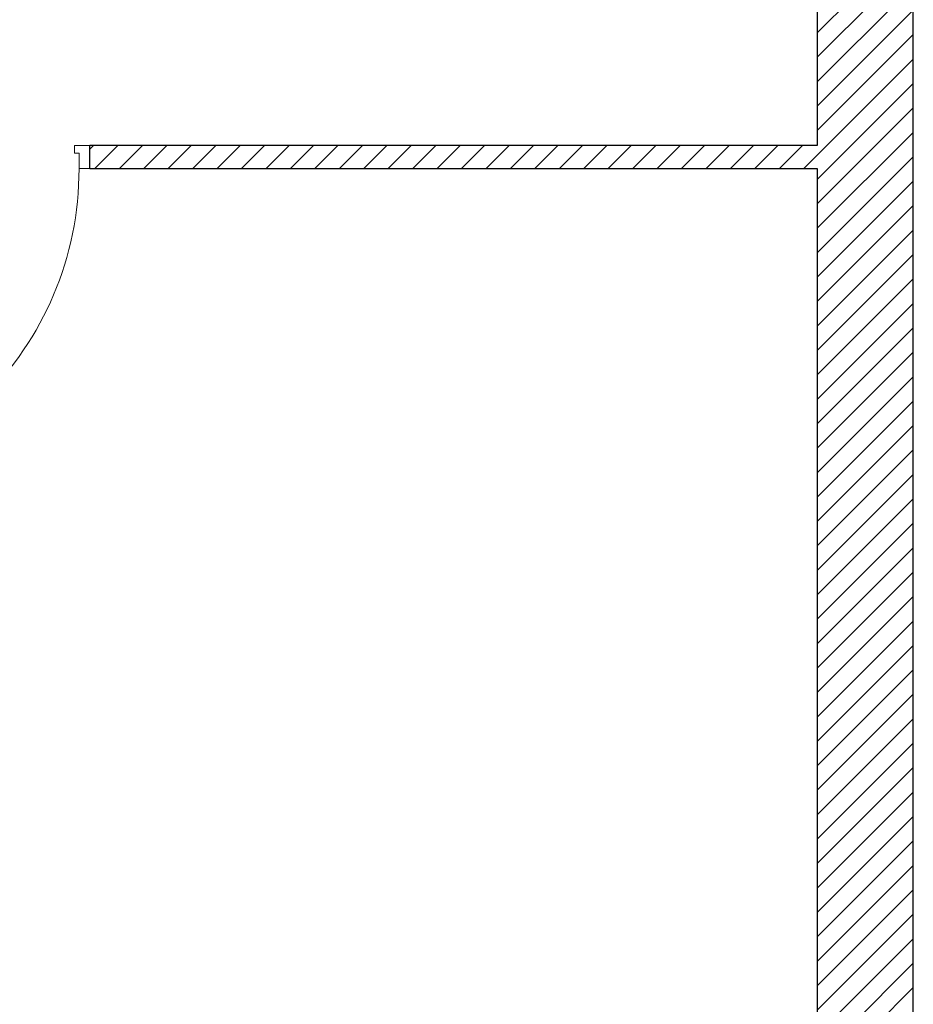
# Model space of a CAD drawing. Header units: millimetres. Extents: x -21056 to 421, y 9759 to 15589.
# Tile 21 of 120: x -5811 to -5578, y 10124 to 10380. Entities that reach past the tile are written whole.
import ezdxf

# ---------------------------------------------------------------- set-up
doc = ezdxf.new("R2010")
doc.units = ezdxf.units.MM
doc.header["$LTSCALE"] = 25
doc.header["$MEASUREMENT"] = 0
doc.linetypes.add('Przerywana', pattern=[240, 120, -120])
doc.layers.add('Drzwi ArchiCAD', color=7, linetype='Continuous')
doc.layers.add('KR_INW', color=7, linetype='Continuous')
for name, color, linetype, lineweight in [('Drzwi ArchiCAD_Nr_pióra__1', 7, 'Continuous', 13), ('Drzwi ArchiCAD_Nr_pióra__27', 7, 'Continuous', 25), ('KR_INW_Nr_pióra__101', 252, 'Continuous', 5), ('KR_INW_Nr_pióra__27', 7, 'Continuous', 25)]:
    doc.layers.add(name, color=color, linetype=linetype, lineweight=lineweight)
pattern_1 = [(45, (0, 0), (-31.819804, 31.819804), [])]

# ---------------------------------------------------------------- blocks, each defined once
blk = doc.blocks.new('Ściana_96', base_point=(191658.5, 113397.6))
at = {"layer": 'KR_INW_Nr_pióra__101', "linetype": 'Continuous'}
h = blk.add_hatch(dxfattribs=at)
h.set_pattern_fill('Cegła_licówka', color=256, style=0, pattern_type=2)
h.set_pattern_definition(pattern_1)
h.paths.add_polyline_path([(191658.5, 112967.6), (191658.5, 107385.1), (191908.5, 107385.1), (191908.5, 112967.6)])
at = {"layer": 'KR_INW_Nr_pióra__27', "linetype": 'Continuous', "flags": 128}
for points in [[(191658.5, 112967.6), (191658.5, 111626.6)], [(191908.5, 107385.1), (191908.5, 112967.6)], [(191658.5, 111566.6), (191658.5, 107385.1)]]:
    blk.add_lwpolyline(points, dxfattribs=at)
blk = doc.blocks.new('Drzwi 19_32')
at = {"layer": 'Drzwi ArchiCAD_Nr_pióra__1', "linetype": 'Continuous'}
for p, q in [((382.9, 0), (382.9, 845.7)), ((382.9, 845.7), (422.9, 845.7)), ((422.9, 845.7), (422.9, 0)), ((-422.9, 0), (-450.9, 0)), ((-450.9, 0), (-450.9, -60)), ((-422.9, -40), (-422.9, 0)), ((422.9, 0), (382.9, 0)), ((450.9, 0), (422.9, 0)), ((422.9, 0), (422.9, -40)), ((450.9, -60), (450.9, 0)), ((-410.9, -40), (-422.9, -40)), ((-410.9, -60), (-410.9, -40)), ((422.9, -40), (410.9, -40)), ((410.9, -40), (410.9, -60)), ((-450.9, -60), (-410.9, -60)), ((410.9, -60), (450.9, -60))]:
    blk.add_line(p, q, dxfattribs=at)
at = {"layer": 'Drzwi ArchiCAD_Nr_pióra__1', "linetype": 'Przerywana'}
blk.add_arc((422.9, 0), 845.7, 90, 180, dxfattribs=at)
at = {"layer": 'Drzwi ArchiCAD_Nr_pióra__27', "linetype": 'Continuous'}
for p, q in [((-450.9, 0), (-450.9, -60)), ((450.9, 0), (450.9, -60))]:
    blk.add_line(p, q, dxfattribs=at)
blk = doc.blocks.new('Ściana_97', base_point=(191658.5, 111626.6))
at = {"layer": 'KR_INW_Nr_pióra__101', "linetype": 'Continuous'}
h = blk.add_hatch(dxfattribs=at)
h.set_pattern_fill('Cegła_licówka', color=256, style=0, pattern_type=2)
h.set_pattern_definition(pattern_1)
h.paths.add_polyline_path([(189764.8, 111626.6), (189764.8, 111566.6), (191658.5, 111566.6), (191658.5, 111626.6)])
at = {"layer": 'KR_INW_Nr_pióra__27', "linetype": 'Continuous'}
blk.add_line((189764.8, 111566.6), (189764.8, 111626.6), dxfattribs=at)
at = {"layer": 'KR_INW_Nr_pióra__27', "linetype": 'Continuous', "flags": 128}
for points in [[(191658.5, 111626.6), (189764.8, 111626.6)], [(189764.8, 111566.6), (191658.5, 111566.6)]]:
    blk.add_lwpolyline(points, dxfattribs=at)
at = {"layer": 'Drzwi ArchiCAD', "linetype": 'Continuous', "zscale": 1000, "rotation": 180}
blk.add_blockref('Drzwi 19_32', (189313.9, 111566.6), dxfattribs=at)

msp = doc.modelspace()

# ---------------------------------------------------------------- block references
at = {"layer": 'KR_INW', "xscale": 0.1, "yscale": 0.1, "zscale": 0.1}
for name, p in [('Ściana_96', (-5603, 10524.68)), ('Ściana_97', (-5603, 10347.59))]:
    msp.add_blockref(name, p, dxfattribs=at)

doc.saveas('drawing.dxf')
